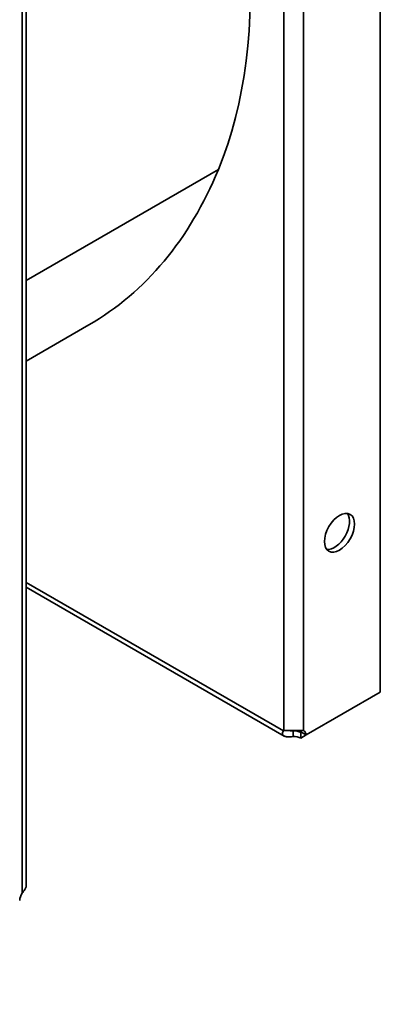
# Model space of a CAD drawing. Header units: millimetres. Extents: x 66 to 1674, y 20 to 1168.
# Tile 18 of 23: x 1535 to 1580, y 242 to 364. Entities that reach past the tile are written whole.
import ezdxf

# ---------------------------------------------------------------- set-up
doc = ezdxf.new("R2010")
doc.units = ezdxf.units.MM
doc.header["$LTSCALE"] = 4
for name, color, linetype, lineweight, true_color in [('Krawędzie widoczne(ISO)', 7, 'Continuous', 35, 0x262659), ('Symbole(ISO)', 7, 'Continuous', 25, 0x262659), ('Widoczne krawędzie styczne(ISO)', 7, 'Continuous', 35, 0x1a1a3e)]:
    doc.layers.add(name, color=color, linetype=linetype, lineweight=lineweight, true_color=true_color)
doc.styles.add('STANDARDDużyTekst', font='txt')

msp = doc.modelspace()

# ---------------------------------------------------------------- linework, layer by layer
at = {"layer": 'Krawędzie widoczne(ISO)'}
for p, q in [((1579.821, 480.845), (1579.821, 280.78)), ((1536.079, 454.972), (1536.079, 256.963)), ((1536.079, 321.654), (1543.82, 326.124)), ((1536.079, 293.744), (1567.932, 275.353)), ((1579.821, 280.78), (1570.644, 275.481)), ((1567.902, 276.016), (1567.845, 275.983)), ((1569.057, 275.694), (1569.057, 275.983)), ((1569.057, 275.283), (1569.057, 275.694)), ((1569.997, 275.807), (1570.037, 275.831)), ((1569.997, 275.807), (1569.997, 275.107)), ((1570.644, 275.481), (1569.997, 275.107)), ((1570.644, 275.481), (1570.037, 275.831))]:
    msp.add_line(p, q, dxfattribs=at)
for centre, major_axis, start_param, end_param in [((1504.381, 401.932), (-41.997, 72.742), 3.5595942, 4.4837277), ((1493.825, 412.717), (49.995, -86.593), 0, 0.4180015), ((1574.165, 300.795), (-1.314, -2.276), 0.232672, 2.9089207), ((1568.587, 274.763), (-0.714, 1.237), 6.2436203, 6.3227503), ((1569.114, 275.159), (1.429, 0), 0.9042619, 1.6103613), ((1569.034, 275.113), (0.714, 1.237), 5.6166509, 5.8264691), ((1569.641, 274.763), (0.714, 1.237), 5.6166509, 6.3227503), ((1569.114, 274.459), (-1.429, 0), 4.0458545, 4.751954), ((1536.262, 255.492), (0.714, 1.237), 1.5312313, 2.2373308)]:
    msp.add_ellipse(centre, major_axis=major_axis, ratio=0.5773503, start_param=start_param, end_param=end_param, dxfattribs=at)
msp.add_ellipse((1574.771, 300.445), major_axis=(-1.314, -2.276), ratio=0.5773503, dxfattribs=at)
for points, knots in [([(1567.902, 276.016), (1567.982, 276.03), (1568.071, 276.038), (1568.277, 276.043), (1568.388, 276.043), (1568.68, 276.039), (1568.866, 276.036), (1569.246, 276.035), (1569.434, 276.037), (1569.754, 276.042), (1569.885, 276.044), (1570.155, 276.039), (1570.256, 276.028), (1570.326, 276.016)], [0, 0, 0, 0, 0.07164926, 0.07164926, 0.14070497, 0.14070497, 0.24080947, 0.24080947, 0.34085395, 0.34085395, 0.41994297, 0.41994297, 0.51844757, 0.51844757, 0.51844757, 0.51844757]), ([(1568.515, 276.041), (1568.558, 276.032), (1568.605, 276.024), (1568.684, 276.014), (1568.714, 276.011), (1568.792, 276.003), (1568.841, 276), (1568.918, 275.994), (1568.945, 275.992), (1569.001, 275.988), (1569.029, 275.985), (1569.057, 275.983)], [0.150678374, 0.150678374, 0.150678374, 0.150678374, 0.172097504, 0.172097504, 0.184466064, 0.184466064, 0.204229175, 0.204229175, 0.215071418, 0.215071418, 0.226305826, 0.226305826, 0.226305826, 0.226305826]), ([(1569.057, 275.283), (1568.924, 275.267), (1568.8, 275.254), (1568.557, 275.239), (1568.445, 275.237), (1568.191, 275.256), (1568.063, 275.286), (1567.861, 275.388), (1567.79, 275.458), (1567.724, 275.609), (1567.716, 275.682), (1567.75, 275.852), (1567.8, 275.929), (1567.845, 275.983)], [-0.32528867, -0.32528867, -0.32528867, -0.32528867, -0.28033389, -0.28033389, -0.23700639, -0.23700639, -0.17419799, -0.17419799, -0.11142726, -0.11142726, -0.06180457, -0.06180457, 0, 0, 0, 0]), ([(1535.577, 255.953), (1535.658, 256.061), (1535.731, 256.162), (1535.866, 256.365), (1535.923, 256.461), (1536.033, 256.69), (1536.071, 256.816), (1536.079, 256.94), (1536.079, 256.952), (1536.079, 256.963)], [-0.32528867, -0.32528867, -0.32528867, -0.32528867, -0.28033389, -0.28033389, -0.23700639, -0.23700639, -0.17419799, -0.17419799, -0.16781162, -0.16781162, -0.16781162, -0.16781162])]:
    msp.add_open_spline(points, degree=3, knots=knots, dxfattribs=at)
at = {"layer": 'Widoczne krawędzie styczne(ISO)'}
for p, q in [((1570.326, 474.644), (1570.326, 276.016)), ((1535.577, 255.953), (1535.577, 454.581)), ((1567.902, 276.016), (1567.902, 416.621)), ((1536.079, 331.595), (1559.81, 345.296)), ((1536.079, 294.323), (1567.845, 275.983)), ((1568.966, 276.036), (1569.057, 275.983))]:
    msp.add_line(p, q, dxfattribs=at)

# ---------------------------------------------------------------- texts
at = {"layer": 'Symbole(ISO)', "color": 7, "insert": (939.391, 273.227), "char_height": 12, "width": 643.36517, "attachment_point": 1, "line_spacing_factor": 0.968047, "style": 'STANDARDDużyTekst'}
msp.add_mtext('{\\fTrebuchet MS|b1|i1;\\H12.0000;\\LAttention:\\P\\l\\fTrebuchet MS|b1|i1;\\H12.0000;This is only a concept drawing of simplified device.\\PPlease keep in mind the dimensions may differ depending on the motor installed. \\PFlexible dimensions are highlighted with red colour.\\P\\fTrebuchet MS|b1|i1;\\H12.0000;\\LUwaga:\\P\\l\\fTrebuchet MS|b1|i1;\\H12.0000;Rysunek przedstawia jedynie uproszczone urządzenie.\\PWymiary urządzenia mogą się różnić, w zależności od zamontowanego silnika.\\PWymiary mogące ulec zmianie zaznaczono na czerwono.}', dxfattribs=at)

doc.saveas('drawing.dxf')
